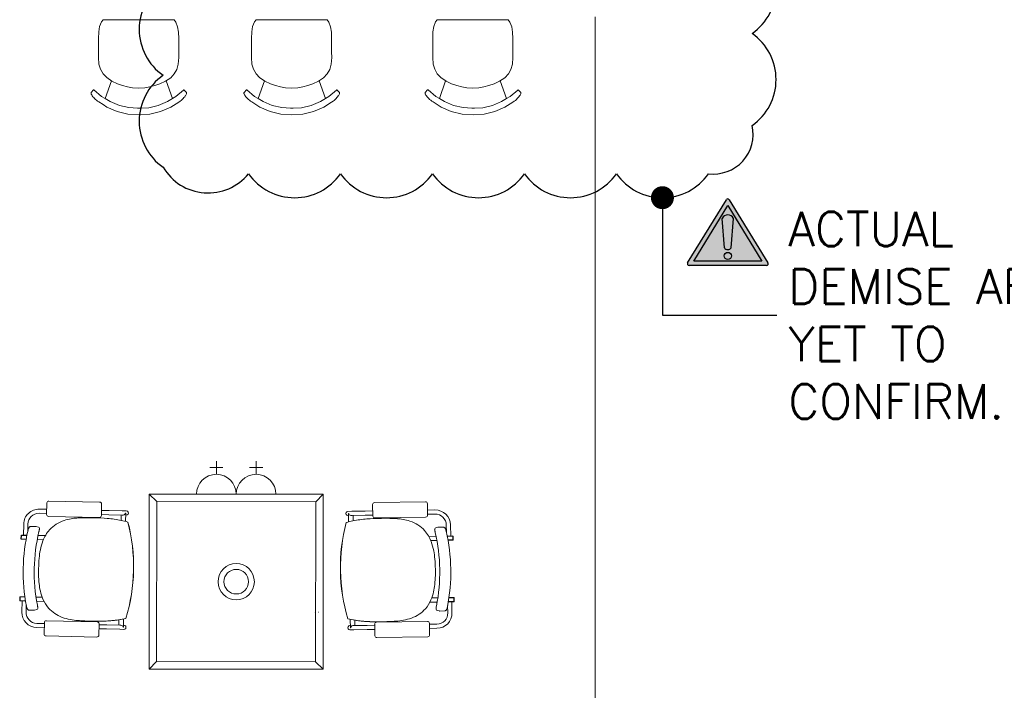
# Model space of a CAD drawing. Header units: millimetres. Extents: x -1131 to 37929, y -9154 to 9180.
# Tile 10 of 85: x 8901 to 13184, y -5837 to -2920. Entities that reach past the tile are written whole.
import ezdxf

# ---------------------------------------------------------------- set-up
doc = ezdxf.new("R2010")
doc.units = ezdxf.units.MM
doc.layers.add('ACMV-MEPF_General Text', color=7, linetype='Continuous')
doc.layers.add('Warning Symbol', color=7, linetype='Continuous')
doc.layers.add('GREYSCALE', color=9, linetype='Continuous', lineweight=0, true_color=0x808080)
doc.styles.add('Romans', font='romans.shx', dxfattribs={"width": 0.8})
doc.styles.get("Standard").update_dxf_attribs({"font": 'arial.ttf'})
doc.dimstyles.new('100_Romans_Dot', dxfattribs={"dimtxt": 100, "dimasz": 100, "dimexe": 50, "dimexo": 50, "dimgap": 50, "dimtad": 1, "dimdec": 0, "dimzin": 0, "dimdsep": 46, "dimtxsty": 'Romans', "dimblk": 'DOT', "dimcen": 0.09, "dimclrd": 256, "dimclre": 256, "dimadec": 0, "dimazin": 0, "dimtfac": 1, "dimtdec": 0, "dimtofl": 0, "dimtmove": 0, "dimatfit": 3, "dimldrblk": 'DOT', "dimfxl": 1, "dimtolj": 1, "dimtzin": 0, "dimarcsym": 0})

# ---------------------------------------------------------------- blocks, each defined once
blk = doc.blocks.new('FLOOR PLAN')
at = {"layer": 'GREYSCALE'}
for p, q in [((9637.5, 6223.5), (9629.8, 6203.2)), ((9644.8, 6232.9), (9637.5, 6223.5)), ((9953.5, 6232.9), (9644.8, 6232.9)), ((9953.5, 6232.9), (9961.1, 6223)), ((9961.1, 6223), (9968.9, 6202.7)), ((10302.8, 6223.5), (10295.1, 6203.2)), ((10310.1, 6232.9), (10302.8, 6223.5)), ((10618.8, 6232.9), (10310.1, 6232.9)), ((10618.8, 6232.9), (10626.4, 6223)), ((10626.4, 6223), (10634.2, 6202.7)), ((11091.1, 6223.5), (11083.4, 6203.2)), ((11098.4, 6232.9), (11091.1, 6223.5)), ((11407, 6232.9), (11098.4, 6232.9)), ((11407, 6232.9), (11414.7, 6223)), ((11414.7, 6223), (11422.5, 6202.7)), ((9626, 6180), (9625.2, 6151.7)), ((9629.8, 6203.2), (9626, 6180)), ((9968.9, 6202.7), (9972.7, 6179.5)), ((9972.7, 6179.5), (9973.6, 6151.2)), ((10291.3, 6180), (10290.5, 6151.7)), ((10295.1, 6203.2), (10291.3, 6180)), ((10634.2, 6202.7), (10638, 6179.5)), ((10638, 6179.5), (10638.9, 6151.2)), ((11079.6, 6180), (11078.8, 6151.7)), ((11083.4, 6203.2), (11079.6, 6180)), ((11422.5, 6202.7), (11426.3, 6179.5)), ((11426.3, 6179.5), (11427.2, 6151.2)), ((9625.2, 6151.7), (9625.2, 6120.3)), ((9973.6, 6151.2), (9973.7, 6119.9)), ((10290.5, 6151.7), (10290.5, 6120.3)), ((10638.9, 6151.2), (10639, 6119.9)), ((11078.8, 6151.7), (11078.8, 6120.3)), ((11427.2, 6151.2), (11427.3, 6119.9)), ((9625.2, 6120.3), (9625.2, 6119.9)), ((9625.3, 6068.4), (9625.2, 6119.9)), ((9973.7, 6119.9), (9973.7, 6119.5)), ((9973.7, 6119.5), (9973.7, 6092.9)), ((9973.7, 6092.9), (9973.7, 6092.7)), ((9973.7, 6068), (9973.7, 6092.7)), ((10290.5, 6120.3), (10290.5, 6119.9)), ((10290.6, 6068.4), (10290.5, 6119.9)), ((10639, 6119.9), (10639, 6119.5)), ((10639, 6119.5), (10639, 6092.9)), ((10639, 6092.9), (10639, 6092.7)), ((10639.1, 6068), (10639, 6092.7)), ((11078.8, 6120.3), (11078.8, 6119.9)), ((11078.9, 6068.4), (11078.8, 6119.9)), ((11427.3, 6119.9), (11427.3, 6119.5)), ((11427.3, 6119.5), (11427.3, 6092.9)), ((11427.3, 6092.9), (11427.3, 6092.7)), ((11427.3, 6068), (11427.3, 6092.7)), ((9625.3, 6068.4), (9627, 6039.8)), ((9627, 6039.8), (9633.8, 6017.5)), ((9972.1, 6039.3), (9965.4, 6017.1)), ((9973.7, 6068), (9972.1, 6039.3)), ((10290.6, 6068.4), (10292.3, 6039.8)), ((10292.3, 6039.8), (10299.1, 6017.5)), ((10637.4, 6039.3), (10630.7, 6017.1)), ((10639.1, 6068), (10637.4, 6039.3)), ((11078.9, 6068.4), (11080.6, 6039.8)), ((11080.6, 6039.8), (11087.4, 6017.5)), ((11425.6, 6039.3), (11419, 6017.1)), ((11427.3, 6068), (11425.6, 6039.3)), ((9633.8, 6017.5), (9644.8, 5998)), ((9644.8, 5998), (9660.5, 5981)), ((9954.4, 5997.6), (9938.8, 5980.6)), ((9965.4, 6017.1), (9954.4, 5997.6)), ((10299.1, 6017.5), (10310.1, 5998)), ((10310.1, 5998), (10325.8, 5981)), ((10619.7, 5997.6), (10604.1, 5980.6)), ((10630.7, 6017.1), (10619.7, 5997.6)), ((11087.4, 6017.5), (11098.4, 5998)), ((11098.4, 5998), (11114.1, 5981)), ((11408, 5997.6), (11392.4, 5980.6)), ((11419, 6017.1), (11408, 5997.6)), ((9681.2, 5967.4), (9654, 5890.2)), ((9660.5, 5981), (9683.4, 5966)), ((9683.4, 5966), (9707, 5954.7)), ((9707, 5954.7), (9729.6, 5946.6)), ((9869.7, 5946.4), (9892.3, 5954.5)), ((9892.3, 5954.5), (9915.9, 5965.7)), ((9915.9, 5965.7), (9938.8, 5980.6)), ((9918.9, 5967.6), (9946.4, 5889.8)), ((10346.5, 5967.4), (10319.3, 5890.2)), ((10325.8, 5981), (10348.7, 5966)), ((10348.7, 5966), (10372.3, 5954.7)), ((10372.3, 5954.7), (10394.9, 5946.6)), ((10535, 5946.4), (10557.6, 5954.5)), ((10557.6, 5954.5), (10581.2, 5965.7)), ((10581.2, 5965.7), (10604.1, 5980.6)), ((10584.2, 5967.6), (10611.7, 5889.8)), ((11134.8, 5967.4), (11107.6, 5890.2)), ((11114.1, 5981), (11137, 5966)), ((11137, 5966), (11160.6, 5954.7)), ((11160.6, 5954.7), (11183.2, 5946.6)), ((11323.3, 5946.4), (11345.9, 5954.5)), ((11345.9, 5954.5), (11369.5, 5965.7)), ((11369.5, 5965.7), (11392.4, 5980.6)), ((11372.5, 5967.6), (11400, 5889.8)), ((9592.8, 5916.9), (9592.3, 5916)), ((9592.3, 5916), (9592.3, 5913.8)), ((9592.3, 5913.8), (9592.3, 5912.8)), ((9592.3, 5912.8), (9592.7, 5911)), ((9592.7, 5911), (9593.7, 5908.7)), ((9602.6, 5927.5), (9592.8, 5916.9)), ((9602.6, 5927.5), (9603.4, 5928)), ((9603.4, 5928), (9604.4, 5928)), ((9604.4, 5928), (9605.2, 5927.5)), ((9605.2, 5927.5), (9638.6, 5899.5)), ((9729.6, 5946.6), (9751.7, 5940.9)), ((9751.7, 5940.9), (9773.1, 5937.4)), ((9773.1, 5937.4), (9799.7, 5935.9)), ((9799.7, 5935.9), (9826.3, 5937.4)), ((9826.3, 5937.4), (9847.6, 5940.8)), ((9847.6, 5940.8), (9869.7, 5946.4)), ((9995.2, 5927), (9961.9, 5899.1)), ((9996, 5927.5), (9995.2, 5927)), ((9997, 5927.5), (9996, 5927.5)), ((9997.9, 5926.9), (9997, 5927.5)), ((9997.9, 5926.9), (10007.7, 5916.4)), ((10007.8, 5910.5), (10006.8, 5908.2)), ((10007.7, 5916.4), (10008.2, 5915.5)), ((10008.1, 5912.2), (10007.8, 5910.5)), ((10008.2, 5913.2), (10008.1, 5912.2)), ((10008.2, 5915.5), (10008.2, 5913.2)), ((10258.1, 5916.9), (10257.6, 5916)), ((10257.6, 5916), (10257.6, 5913.8)), ((10257.6, 5913.8), (10257.6, 5912.8)), ((10257.6, 5912.8), (10258, 5911)), ((10258, 5911), (10259, 5908.7)), ((10267.9, 5927.5), (10258.1, 5916.9)), ((10267.9, 5927.5), (10268.7, 5928)), ((10268.7, 5928), (10269.7, 5928)), ((10269.7, 5928), (10270.5, 5927.5)), ((10270.5, 5927.5), (10303.9, 5899.5)), ((10394.9, 5946.6), (10417, 5940.9)), ((10417, 5940.9), (10438.4, 5937.4)), ((10438.4, 5937.4), (10465, 5935.9)), ((10465, 5935.9), (10491.6, 5937.4)), ((10491.6, 5937.4), (10513, 5940.8)), ((10513, 5940.8), (10535, 5946.4)), ((10660.5, 5927), (10627.2, 5899.1)), ((10661.4, 5927.5), (10660.5, 5927)), ((10662.3, 5927.5), (10661.4, 5927.5)), ((10663.2, 5926.9), (10662.3, 5927.5)), ((10663.2, 5926.9), (10673, 5916.4)), ((10673.1, 5910.5), (10672.1, 5908.2)), ((10673, 5916.4), (10673.5, 5915.5)), ((10673.4, 5912.2), (10673.1, 5910.5)), ((10673.5, 5913.2), (10673.4, 5912.2)), ((10673.5, 5915.5), (10673.5, 5913.2)), ((11046.4, 5916.9), (11045.9, 5916)), ((11045.9, 5916), (11045.9, 5913.8)), ((11045.9, 5913.8), (11045.9, 5912.8)), ((11045.9, 5912.8), (11046.2, 5911)), ((11046.2, 5911), (11047.2, 5908.7)), ((11056.2, 5927.5), (11046.4, 5916.9)), ((11056.2, 5927.5), (11057, 5928)), ((11057, 5928), (11058, 5928)), ((11058, 5928), (11058.8, 5927.5)), ((11058.8, 5927.5), (11092.2, 5899.5)), ((11183.2, 5946.6), (11205.3, 5940.9)), ((11205.3, 5940.9), (11226.7, 5937.4)), ((11226.7, 5937.4), (11253.3, 5935.9)), ((11253.3, 5935.9), (11279.9, 5937.4)), ((11279.9, 5937.4), (11301.2, 5940.8)), ((11301.2, 5940.8), (11323.3, 5946.4)), ((11448.8, 5927), (11415.5, 5899.1)), ((11449.6, 5927.5), (11448.8, 5927)), ((11450.6, 5927.5), (11449.6, 5927.5)), ((11451.4, 5926.9), (11450.6, 5927.5)), ((11451.4, 5926.9), (11461.3, 5916.4)), ((11461.4, 5910.5), (11460.4, 5908.2)), ((11461.3, 5916.4), (11461.7, 5915.5)), ((11461.7, 5912.2), (11461.4, 5910.5)), ((11461.7, 5915.5), (11461.7, 5913.2)), ((11461.7, 5913.2), (11461.7, 5912.2)), ((9593.7, 5908.7), (9595.3, 5905.8)), ((9595.7, 5905.2), (9595.3, 5905.8)), ((9595.7, 5905.2), (9597.5, 5902.6)), ((9597.5, 5902.6), (9597.9, 5901.9)), ((9597.9, 5901.9), (9600.7, 5898.3)), ((9600.7, 5898.3), (9604, 5894.5)), ((9604, 5894.5), (9607.7, 5890.6)), ((9607.7, 5890.6), (9611.7, 5886.7)), ((9611.7, 5886.7), (9616.1, 5882.8)), ((9620.6, 5879.2), (9616.1, 5882.8)), ((9620.6, 5879.2), (9626.8, 5875.2)), ((9626.8, 5875.2), (9644.5, 5863.7)), ((9638.6, 5899.5), (9654, 5890.2)), ((9654, 5890.2), (9675.7, 5877.1)), ((9675.7, 5877.1), (9715.6, 5860.6)), ((9924.9, 5876.7), (9885, 5860.4)), ((9946.4, 5889.8), (9924.9, 5876.7)), ((9973.7, 5874.7), (9939.2, 5852.5)), ((9961.9, 5899.1), (9946.4, 5889.8)), ((9980, 5878.7), (9973.7, 5874.7)), ((9980, 5878.7), (9984.5, 5882.3)), ((9988.8, 5886.2), (9984.5, 5882.3)), ((9992.8, 5890.1), (9988.8, 5886.2)), ((9996.5, 5894), (9992.8, 5890.1)), ((9999.8, 5897.8), (9996.5, 5894)), ((10002.5, 5901.4), (9999.8, 5897.8)), ((10003, 5902.1), (10002.5, 5901.4)), ((10004.7, 5904.6), (10003, 5902.1)), ((10004.7, 5904.6), (10005.2, 5905.3)), ((10006.8, 5908.2), (10005.2, 5905.3)), ((10259, 5908.7), (10260.6, 5905.8)), ((10261, 5905.2), (10260.6, 5905.8)), ((10261, 5905.2), (10262.8, 5902.6)), ((10262.8, 5902.6), (10263.3, 5901.9)), ((10263.3, 5901.9), (10266, 5898.3)), ((10266, 5898.3), (10269.3, 5894.5)), ((10269.3, 5894.5), (10273, 5890.6)), ((10273, 5890.6), (10277.1, 5886.7)), ((10277.1, 5886.7), (10281.4, 5882.8)), ((10285.9, 5879.2), (10281.4, 5882.8)), ((10285.9, 5879.2), (10292.1, 5875.2)), ((10292.1, 5875.2), (10309.8, 5863.7)), ((10303.9, 5899.5), (10319.3, 5890.2)), ((10319.3, 5890.2), (10341, 5877.1)), ((10341, 5877.1), (10380.9, 5860.6)), ((10590.2, 5876.7), (10550.3, 5860.4)), ((10611.7, 5889.8), (10590.2, 5876.7)), ((10639, 5874.7), (10604.5, 5852.5)), ((10627.2, 5899.1), (10611.7, 5889.8)), ((10645.3, 5878.7), (10639, 5874.7)), ((10645.3, 5878.7), (10649.8, 5882.3)), ((10654.1, 5886.2), (10649.8, 5882.3)), ((10658.1, 5890.1), (10654.1, 5886.2)), ((10661.8, 5894), (10658.1, 5890.1)), ((10665.1, 5897.8), (10661.8, 5894)), ((10667.9, 5901.4), (10665.1, 5897.8)), ((10668.3, 5902.1), (10667.9, 5901.4)), ((10670, 5904.6), (10668.3, 5902.1)), ((10670, 5904.6), (10670.5, 5905.3)), ((10672.1, 5908.2), (10670.5, 5905.3)), ((11047.2, 5908.7), (11048.9, 5905.8)), ((11049.3, 5905.2), (11048.9, 5905.8)), ((11049.3, 5905.2), (11051.1, 5902.6)), ((11051.1, 5902.6), (11051.5, 5901.9)), ((11051.5, 5901.9), (11054.3, 5898.3)), ((11054.3, 5898.3), (11057.6, 5894.5)), ((11057.6, 5894.5), (11061.3, 5890.6)), ((11061.3, 5890.6), (11065.3, 5886.7)), ((11065.3, 5886.7), (11069.7, 5882.8)), ((11074.2, 5879.2), (11069.7, 5882.8)), ((11074.2, 5879.2), (11080.4, 5875.2)), ((11080.4, 5875.2), (11098.1, 5863.7)), ((11092.2, 5899.5), (11107.6, 5890.2)), ((11107.6, 5890.2), (11129.3, 5877.1)), ((11129.3, 5877.1), (11169.2, 5860.6)), ((11378.5, 5876.7), (11338.6, 5860.4)), ((11400, 5889.8), (11378.5, 5876.7)), ((11427.3, 5874.7), (11392.8, 5852.5)), ((11415.5, 5899.1), (11400, 5889.8)), ((11433.5, 5878.7), (11427.3, 5874.7)), ((11433.5, 5878.7), (11438, 5882.3)), ((11442.4, 5886.2), (11438, 5882.3)), ((11446.4, 5890.1), (11442.4, 5886.2)), ((11450.1, 5894), (11446.4, 5890.1)), ((11453.4, 5897.8), (11450.1, 5894)), ((11456.1, 5901.4), (11453.4, 5897.8)), ((11456.6, 5902.1), (11456.1, 5901.4)), ((11458.3, 5904.6), (11456.6, 5902.1)), ((11458.3, 5904.6), (11458.8, 5905.3)), ((11460.4, 5908.2), (11458.8, 5905.3)), ((9644.5, 5863.7), (9661.4, 5852.9)), ((9661.4, 5852.9), (9705.7, 5833.5)), ((9705.7, 5833.5), (9752.4, 5821.7)), ((9715.6, 5860.6), (9757.5, 5850.6)), ((9757.5, 5850.6), (9794.5, 5848.5)), ((9794.5, 5848.5), (9795.3, 5848.4)), ((9795.3, 5848.4), (9800.3, 5848.1)), ((9805.3, 5848.4), (9800.3, 5848.1)), ((9806.1, 5848.5), (9805.3, 5848.4)), ((9843.1, 5850.4), (9806.1, 5848.5)), ((9885, 5860.4), (9843.1, 5850.4)), ((9895, 5833.3), (9848.3, 5821.6)), ((9939.2, 5852.5), (9895, 5833.3)), ((10309.8, 5863.7), (10326.7, 5852.9)), ((10326.7, 5852.9), (10371, 5833.5)), ((10371, 5833.5), (10417.7, 5821.7)), ((10380.9, 5860.6), (10422.8, 5850.6)), ((10422.8, 5850.6), (10459.8, 5848.5)), ((10459.8, 5848.5), (10460.6, 5848.4)), ((10460.6, 5848.4), (10465.6, 5848.1)), ((10470.6, 5848.4), (10465.6, 5848.1)), ((10471.4, 5848.5), (10470.6, 5848.4)), ((10508.5, 5850.4), (10471.4, 5848.5)), ((10550.3, 5860.4), (10508.5, 5850.4)), ((10560.3, 5833.3), (10513.6, 5821.6)), ((10604.5, 5852.5), (10560.3, 5833.3)), ((11098.1, 5863.7), (11115, 5852.9)), ((11115, 5852.9), (11159.3, 5833.5)), ((11159.3, 5833.5), (11206, 5821.7)), ((11169.2, 5860.6), (11211.1, 5850.6)), ((11211.1, 5850.6), (11248.1, 5848.5)), ((11248.1, 5848.5), (11248.9, 5848.4)), ((11248.9, 5848.4), (11253.9, 5848.1)), ((11258.9, 5848.4), (11253.9, 5848.1)), ((11259.7, 5848.5), (11258.9, 5848.4)), ((11296.7, 5850.4), (11259.7, 5848.5)), ((11338.6, 5860.4), (11296.7, 5850.4)), ((11348.5, 5833.3), (11301.9, 5821.6)), ((11392.8, 5852.5), (11348.5, 5833.3)), ((9800.4, 5818.7), (9752.4, 5821.7)), ((9800.4, 5818.7), (9848.3, 5821.6)), ((10465.7, 5818.7), (10417.7, 5821.7)), ((10465.7, 5818.7), (10513.6, 5821.6)), ((11253.9, 5818.7), (11206, 5821.7)), ((11253.9, 5818.7), (11301.9, 5821.6)), ((10108.7, 4285), (10166.3, 4285)), ((10137.5, 4256.2), (10137.5, 4313.8)), ((10281.5, 4285), (10339.1, 4285)), ((10310.3, 4256.2), (10310.3, 4313.8)), ((9845.4, 4169.8), (9878.9, 4137.7)), ((10051.1, 4169.8), (10223.9, 4169.8)), ((10223.9, 4169.8), (10396.7, 4169.8)), ((10602.4, 4169.8), (10570.3, 4136.3)), ((9400.2, 4131.5), (9399.1, 4081.9)), ((9629.9, 4135.3), (9408.9, 4139.9)), ((9637.3, 4077), (9638.3, 4126.6)), ((10818.2, 4074.6), (10817.3, 4124.2)), ((10825.7, 4132.9), (11046.8, 4136.7)), ((11055.5, 4128.3), (11056.3, 4078.7)), ((9366.6, 4086.4), (9399.2, 4085.8)), ((9367, 4104.6), (9399.6, 4103.9)), ((9407.5, 4073.2), (9628.5, 4068.6)), ((9637.3, 4080.8), (9670.5, 4080.1)), ((9637.7, 4098.9), (9670.9, 4098.3)), ((9727.6, 4078.9), (9670.5, 4080.1)), ((9728, 4097.1), (9670.9, 4098.3)), ((9723.5, 4079), (9723, 4055.8)), ((9727.6, 4078.9), (9732.5, 4078.8)), ((9728, 4097.1), (9745.9, 4096.7)), ((9741.8, 4087.7), (9741.8, 4087.7)), ((9743.2, 4087.7), (9741.8, 4087.7)), ((9743.2, 4087.5), (9742.5, 4051.3)), ((9743.1, 4078.6), (9745.6, 4078.5)), ((9743.2, 4087.5), (9743.2, 4087.5)), ((10727.5, 4095.1), (10709.6, 4094.8)), ((10712.4, 4076.7), (10709.9, 4076.7)), ((10712.2, 4085.8), (10713.6, 4085.8)), ((10712.2, 4085.6), (10712.8, 4049.4)), ((10712.2, 4085.6), (10712.2, 4085.6)), ((10713.6, 4085.8), (10713.6, 4085.8)), ((10727.8, 4077), (10722.9, 4076.9)), ((10727.5, 4095.1), (10784.6, 4096.1)), ((10727.8, 4077), (10785, 4077.9)), ((10731.9, 4077), (10732.3, 4053.8)), ((10817.8, 4096.6), (10784.6, 4096.1)), ((10818.1, 4078.5), (10785, 4077.9)), ((11047.9, 4070), (10826.8, 4066.2)), ((11088.5, 4101.2), (11055.9, 4100.6)), ((11088.8, 4083.1), (11056.2, 4082.5)), ((9298.4, 3991.5), (9299.4, 4039.7)), ((9316.8, 4006.3), (9317.5, 4039.4)), ((9352.2, 4029.3), (9330.2, 4029.8)), ((9352.2, 4029.3), (9352.2, 4029.3)), ((9353.9, 4029.1), (9363.5, 4026.4)), ((9752.7, 4048.5), (9752.7, 4048.5)), ((9753.1, 4048.4), (9753.1, 4048.4)), ((10702.2, 4046.6), (10702.2, 4046.6)), ((10702.6, 4046.6), (10702.6, 4046.6)), ((11103, 4025.9), (11125, 4026.2)), ((11103, 4025.9), (11103, 4025.9)), ((11138.3, 4002.7), (11137.7, 4035.8)), ((11156.7, 3987.8), (11155.9, 4036.1)), ((9288, 3990.5), (9287.7, 3974.8)), ((9289.2, 3990.5), (9288.9, 3974.7)), ((9289.5, 3990.5), (9289.2, 3974.7)), ((9313.3, 3990), (9289.2, 3990.5)), ((9313.6, 3991.2), (9289.3, 3991.7)), ((9289.5, 3990.5), (9313.3, 3990)), ((9361.9, 3990.2), (9393.7, 3989.5)), ((9365.7, 4007), (9365.7, 4007)), ((11093.2, 3986.8), (11061.4, 3986.2)), ((11089.4, 4003.6), (11089.4, 4003.6)), ((11101.3, 4025.6), (11091.7, 4023)), ((11141.5, 3987.6), (11165.8, 3988)), ((11165.5, 3986.8), (11141.8, 3986.4)), ((11141.8, 3986.4), (11165.8, 3986.8)), ((11165.5, 3986.8), (11165.8, 3971)), ((11165.9, 3986.8), (11166.1, 3971)), ((11167, 3986.8), (11167.3, 3971.1)), ((9288.9, 3974.7), (9289.2, 3974.7)), ((9288.9, 3973.5), (9310, 3973.1)), ((9289.2, 3974.7), (9310.2, 3974.3)), ((9384.9, 3971.5), (9358.3, 3972.1)), ((11070.1, 3968.2), (11096.7, 3968.7)), ((11165.8, 3971), (11144.8, 3970.7)), ((11166.1, 3969.8), (11145, 3969.5)), ((11166.1, 3971), (11165.8, 3971)), ((9777.2, 3838.5), (9777.1, 3838.5)), ((9777.1, 3838.5), (9777.2, 3838.5)), ((9777.1, 3838.5), (9777.1, 3838.5)), ((9777.2, 3838.5), (9777.6, 3838.5)), ((9777.2, 3838.5), (9777.6, 3838.5)), ((9777.2, 3838.5), (9777.2, 3838.5)), ((9777.6, 3838.5), (9777.6, 3838.5)), ((10677.3, 3836.7), (10676.9, 3836.7)), ((10676.9, 3836.7), (10676.9, 3836.7)), ((10677.3, 3836.7), (10676.9, 3836.7)), ((10677.3, 3836.7), (10677.4, 3836.7)), ((10677.4, 3836.7), (10677.3, 3836.7)), ((10677.3, 3836.7), (10677.3, 3836.7)), ((10677.4, 3836.7), (10677.4, 3836.7)), ((9282.5, 3722.7), (9282.1, 3707)), ((9283.6, 3722.7), (9283.3, 3706.9)), ((9283.3, 3706.9), (9283.6, 3706.9)), ((9283.3, 3705.7), (9307.5, 3705.2)), ((9284, 3722.7), (9283.6, 3706.9)), ((9304.9, 3722.2), (9283.6, 3722.7)), ((9283.6, 3706.9), (9307.3, 3706.4)), ((9304.8, 3723.4), (9283.7, 3723.9)), ((9284, 3722.7), (9304.9, 3722.2)), ((9292.4, 3705.5), (9291.4, 3657.3)), ((9310.3, 3689.6), (9309.6, 3656.9)), ((9311.5, 3683.2), (9311.5, 3683.2)), ((9353, 3722.4), (9379.7, 3721.9)), ((9387.6, 3703.6), (9355.9, 3704.2)), ((11066.3, 3700.3), (11098.1, 3700.8)), ((11101, 3719), (11074.4, 3718.5)), ((11143.6, 3686), (11144.2, 3653.3)), ((11170.6, 3702), (11146.4, 3701.6)), ((11170.3, 3703.2), (11146.6, 3702.8)), ((11170.1, 3719), (11149.1, 3718.6)), ((11149.1, 3718.6), (11170.4, 3719)), ((11149.3, 3719.8), (11170.3, 3720.2)), ((11161.5, 3701.9), (11162.3, 3653.6)), ((11170.1, 3719), (11170.3, 3703.2)), ((11170.6, 3703.2), (11170.3, 3703.2)), ((11170.4, 3719), (11170.6, 3703.2)), ((11171.6, 3719), (11171.8, 3703.2)), ((9322.7, 3665.5), (9344.6, 3665.1)), ((9356, 3667.6), (9346.3, 3665.3)), ((9346.3, 3665.3), (9346.3, 3665.3)), ((10564.4, 3656.3), (10564.7, 3656.3)), ((10582.2, 3656.6), (10582.6, 3656.6)), ((11097.8, 3664.1), (11107.5, 3661.8)), ((11107.5, 3661.8), (11107.5, 3661.8)), ((11131.1, 3662), (11109.1, 3661.6)), ((11142.4, 3679.6), (11142.4, 3679.6)), ((9356.7, 3607.8), (9389.2, 3607.2)), ((9389.3, 3611.3), (9388.3, 3561.7)), ((9619.1, 3615), (9398.1, 3619.6)), ((9626.4, 3556.7), (9627.5, 3606.3)), ((9627.4, 3602.2), (9660.5, 3601.5)), ((9717.6, 3600.3), (9660.5, 3601.5)), ((9714, 3623.7), (9713.6, 3600.4)), ((9717.6, 3600.3), (9722.6, 3600.2)), ((9733.7, 3627.3), (9732.9, 3591.1)), ((9733.1, 3600), (9735.6, 3599.9)), ((10720.5, 3598.1), (10717.9, 3598)), ((10720, 3625.4), (10720.6, 3589.1)), ((10735.9, 3598.3), (10731, 3598.2)), ((10735.9, 3598.3), (10793, 3599.3)), ((10739.6, 3621.6), (10740, 3598.4)), ((10826.2, 3599.8), (10793, 3599.3)), ((10826.9, 3554.4), (10826.1, 3604)), ((10834.5, 3612.6), (11055.6, 3616.4)), ((11064.3, 3608), (11065.1, 3558.4)), ((11096.9, 3604.4), (11064.3, 3603.9)), ((9356.3, 3589.7), (9388.9, 3589)), ((9627, 3584.1), (9660.1, 3583.4)), ((9717.3, 3582.2), (9660.1, 3583.4)), ((9717.3, 3582.2), (9735.2, 3581.8)), ((9729.7, 3596.6), (9729.7, 3596.6)), ((9731.5, 3591), (9732.9, 3590.9)), ((9732.9, 3590.9), (9732.9, 3590.9)), ((10736.2, 3580.2), (10718.3, 3579.9)), ((10720.6, 3589), (10720.6, 3589)), ((10722, 3589), (10720.6, 3589)), ((10723.9, 3594.6), (10723.9, 3594.6)), ((10736.2, 3580.2), (10793.3, 3581.1)), ((10826.5, 3581.7), (10793.3, 3581.1)), ((11097.2, 3586.3), (11064.6, 3585.7)), ((9396.7, 3553), (9617.7, 3548.4)), ((11056.7, 3549.7), (10835.6, 3546)), ((9845.4, 3408.4), (9877.5, 3441.9)), ((10602.4, 3408.4), (10568.9, 3440.5))]:
    blk.add_line(p, q, dxfattribs=at)
at = {"layer": 'GREYSCALE', "ltscale": 0.25}
blk.add_line((11785.4, 6245.4), (11785.4, 304.8), dxfattribs=at)
at = {"layer": 'GREYSCALE', "ltscale": 3}
for p, q in [((9845.4, 3408.4), (9845.4, 4169.8)), ((9845.4, 4169.8), (10602.4, 4169.8)), ((10602.4, 4169.8), (10602.4, 3408.4)), ((9877.5, 3441.9), (9878.9, 4137.7)), ((9878.9, 4137.7), (10570.3, 4136.3)), ((10570.3, 4136.3), (10568.9, 3440.5)), ((10568.9, 3440.5), (9877.5, 3441.9)), ((10602.4, 3408.4), (9845.4, 3408.4))]:
    blk.add_line(p, q, dxfattribs=at)
at = {"layer": 'GREYSCALE'}
for radius in [78.9, 53.5]:
    blk.add_circle((10223.9, 3789.1), radius, dxfattribs=at)
for centre, radius, start, end in [((10137.5, 4169.8), 86.4, 0, 180), ((10310.3, 4169.8), 86.4, 0, 180), ((9365.6, 4038.4), 66.2, 88.8073, 178.8073), ((9365.6, 4038.4), 48.1, 88.8073, 178.8073), ((9732.5, 4088.1), 9.3, 320.8683, 357.8519), ((9733.7, 4087.7), 9.56, 358.8283, 359.6111), ((10721.8, 4085.8), 9.56, 180.1635, 180.9463), ((10722.9, 4086.1), 9.3, 181.9227, 218.9064), ((11089.6, 4035), 66.2, 0.9673, 90.9673), ((11089.6, 4035), 48.1, 0.9673, 90.9673), ((9338.1, 4015.6), 17.8, 142.6038, 152.306), ((9332, 4020.2), 10.2, 128.831, 142.4771), ((9330.3, 4022.4), 7.45, 104.9097, 128.7466), ((9330.1, 4022.9), 6.85, 88.9449, 104.4939), ((9352.1, 4022.6), 6.68, 74.4108, 88.7671), ((9361.8, 4020.4), 6.23, 15.892, 74.1917), ((9522.5, 3912), 151.1, 108.0651, 137.1028), ((9536.8, 3869.8), 195.7, 99.1479, 108.2188), ((9550.9, 3786.4), 280.2, 94.1955, 99.2786), ((9563.3, 3629.8), 437.4, 91.5545, 94.3225), ((9575.3, 3229.4), 837.9, 90.0343, 91.6284), ((9578.1, 2437.3), 1630, 88.9733, 90.1167), ((9592.5, 3226.9), 840.3, 85.1852, 88.9881), ((9619.3, 3542.8), 523.2, 78.4994, 85.211), ((9636.4, 3635.5), 429, 74.2667, 78.2647), ((9001.9, 3854.6), 775.4, 358.807, 14.4755), ((9002.8, 3854.6), 774.9, 358.8073, 14.4853), ((11451.7, 3849.8), 774.9, 165.2893, 180.9674), ((11452.6, 3849.8), 775.4, 165.2991, 180.9677), ((10817.3, 3633.2), 429, 101.5099, 105.5079), ((10834, 3540.4), 523.2, 94.5636, 101.2753), ((10859.6, 3224.4), 840.3, 90.7865, 94.5894), ((10870.9, 2434.7), 1630, 89.658, 90.8014), ((10876.8, 3226.8), 837.9, 88.1463, 89.7404), ((10890.3, 3627.2), 437.4, 85.4521, 88.2202), ((10903.4, 3783.8), 280.2, 80.4961, 85.5792), ((10917.8, 3867.1), 195.7, 71.5558, 80.6268), ((10932.3, 3909.2), 151.1, 42.6719, 71.7095), ((11103.1, 4019.2), 6.68, 91.0076, 105.3639), ((11125.1, 4019.4), 6.85, 75.2807, 90.8297), ((11124.9, 4018.8), 7.45, 51.028, 74.8649), ((9289.2, 3990.5), 1.21, 88.8073, 178.8073), ((10082.1, 3831.9), 784.9, 166.6928, 190.9219), ((9376.7, 3998.8), 60, 160.6098, 166.7439), ((9361.6, 4004.1), 44, 155.8299, 160.572), ((9348.8, 4009.8), 29.9, 151.949, 155.7212), ((10109.2, 3831.4), 764, 166.709, 190.9057), ((9073.4, 4076.1), 300.4, 346.692, 347.3129), ((9171.8, 4054.1), 199.5, 347.2928, 348.1572), ((9262.3, 4035.2), 107.1, 348.1155, 349.5161), ((9321.5, 4024.2), 46.9, 349.5025, 351.5655), ((9360.6, 4020), 7.53, 359.7999, 15.9671), ((9342.7, 4021.1), 25.5, 351.4389, 354.7492), ((9355.8, 4019.9), 12.2, 354.6833, 0.2809), ((9525.7, 3914.2), 152, 138.5348, 159.7542), ((10929.1, 3911.4), 152, 20.0205, 41.2399), ((11094.6, 4016.6), 7.53, 163.8076, 179.9747), ((11099.3, 4016.5), 12.2, 179.4938, 185.0913), ((11112.5, 4017.7), 25.5, 185.0254, 188.3357), ((11133.7, 4020.7), 46.9, 188.2091, 190.2721), ((11093.4, 4017), 6.23, 105.5829, 163.8827), ((11193, 4031.4), 107.1, 190.2585, 191.6592), ((11283.5, 4049.9), 199.5, 191.6174, 192.4818), ((11382, 4071.6), 300.4, 192.4617, 193.0826), ((10345.3, 3830.9), 764, 348.8689, 13.0657), ((11123.1, 4016.7), 10.2, 37.2975, 50.9436), ((11117.1, 4012.1), 17.8, 27.4686, 37.1709), ((11106.4, 4006.4), 29.9, 24.0535, 27.8256), ((11093.5, 4000.7), 44, 19.2026, 23.9447), ((11078.4, 3995.5), 60, 13.0307, 19.1648), ((10372.3, 3831.4), 784.9, 348.8528, 13.0818), ((11165.8, 3986.8), 1.21, 0.9673, 90.9673), ((9288.9, 3974.7), 1.21, 178.8073, 268.8073), ((9607.2, 3882.6), 239.4, 159.4017, 169.2346), ((10847.5, 3880.1), 239.4, 10.5401, 20.3729), ((11166.1, 3971.1), 1.21, 270.9673, 0.9673), ((9735.6, 3857.6), 370.3, 169.1499, 174.8174), ((10718.9, 3855.7), 370.3, 4.9572, 10.6248), ((9988.1, 3835.9), 623.7, 174.9285, 178.973), ((10466.4, 3835), 623.7, 0.8016, 4.8461), ((10016.8, 3831.9), 652.5, 178.6632, 181.0651), ((9793.5, 3825.8), 429.2, 180.8168, 186.0845), ((9001.9, 3854.6), 775.4, 343.1392, 358.8076), ((9001.9, 3854.6), 775.4, 343.1392, 358.8076), ((9002.8, 3854.6), 774.9, 343.1293, 358.8074), ((11451.7, 3849.8), 774.9, 180.9673, 196.6453), ((11452.6, 3849.8), 775.4, 180.967, 196.6354), ((11452.7, 3849.8), 775.4, 180.967, 196.6354), ((10660.9, 3824.1), 429.2, 353.6902, 358.9578), ((10437.7, 3831), 652.5, 358.7096, 1.1115), ((9651.3, 3810.3), 286.1, 186.0115, 192.5733), ((10803.1, 3808.1), 286.1, 347.2013, 353.7631), ((9565.7, 3790.5), 198.3, 192.358, 203.007), ((10888.6, 3787.9), 198.3, 336.7677, 347.4167), ((9283.3, 3706.9), 1.21, 178.8073, 268.8073), ((9283.7, 3722.7), 1.21, 88.8073, 178.8073), ((9369.9, 3694.4), 59.5, 190.8434, 197.0351), ((9080.4, 3633), 283.8, 9.9618, 10.9319), ((9513.9, 3767.8), 141.7, 202.753, 221.1542), ((10940.3, 3765), 141.7, 318.6205, 337.0216), ((11373.2, 3628.5), 283.8, 168.8428, 169.8128), ((11170.4, 3719), 1.21, 0.9673, 90.9673), ((11170.6, 3703.2), 1.21, 270.9673, 0.9673), ((9357.7, 3655.9), 66.2, 178.8073, 268.8073), ((9357.7, 3655.9), 48.1, 178.8073, 268.8073), ((9353.8, 3689.4), 42.7, 196.9616, 201.8434), ((9341, 3684.3), 28.8, 201.8648, 205.8082), ((9333.6, 3680.7), 20.7, 205.6969, 210.7645), ((9327, 3676.7), 13, 210.5931, 219.702), ((9323.8, 3674), 8.76, 219.4005, 235.9165), ((9322.8, 3672.5), 6.97, 235.8614, 268.5187), ((9344.8, 3671.8), 6.68, 268.8411, 283.208), ((9354.6, 3673.7), 6.28, 283.5991, 350.605), ((9214.6, 3656.6), 147.5, 8.8483, 9.9506), ((9292, 3668.6), 69.2, 6.9268, 8.914), ((9327, 3672.9), 33.9, 4.2784, 6.8535), ((9344.9, 3674.2), 16, 359.0792, 4.1773), ((9352.1, 3674.2), 8.76, 349.8655, 358.8104), ((9520.3, 3776.9), 152.6, 222.148, 249.4545), ((10933.9, 3774.1), 152.6, 290.3202, 317.6266), ((11108.9, 3670.8), 16, 175.5973, 180.6954), ((11101.7, 3670.7), 8.76, 180.9643, 189.9091), ((11126.8, 3669.3), 33.9, 172.9211, 175.4963), ((11161.8, 3664.9), 69.2, 170.8606, 172.8479), ((11099.3, 3670.2), 6.28, 189.1696, 256.1755), ((11239.1, 3652.6), 147.5, 169.824, 170.9263), ((11096.1, 3652.5), 48.1, 270.9673, 0.9673), ((11096.1, 3652.5), 66.2, 270.9673, 0.9673), ((11109, 3668.3), 6.68, 256.5667, 270.9335), ((11131, 3669), 6.97, 271.256, 303.9133), ((11130, 3670.5), 8.76, 303.8582, 320.3742), ((11126.8, 3673.2), 13, 320.0726, 329.1815), ((11120.2, 3677.2), 20.7, 329.0102, 334.0778), ((11112.9, 3680.8), 28.8, 333.9665, 337.9098), ((11100.1, 3686), 42.7, 337.9313, 342.813), ((11084, 3691), 59.5, 342.7395, 348.9312), ((9538.1, 3825.2), 204, 249.5469, 259.8968), ((9562.1, 3959.6), 340.6, 259.8829, 265.4052), ((9597, 4383.6), 765.9, 265.3421, 267.6311), ((9629.5, 5039.8), 1423, 267.4148, 268.7246), ((9630.2, 5035.9), 1419.1, 267.7423, 268.227), ((9619.8, 4632.8), 1015.8, 268.1063, 270.029), ((9618.3, 4511), 894, 268.6909, 271.0546), ((9618.3, 4455.2), 838.3, 268.6821, 272.1036), ((9620.3, 4381.6), 764.7, 270.0019, 272.3969), ((9624.9, 4234.6), 617.6, 270.9105, 275.3888), ((9627.3, 4203.3), 586.2, 272.1297, 275.3993), ((9627.8, 4206.8), 589.7, 272.3826, 274.8826), ((9641.2, 4067.8), 450.1, 274.684, 283.2554), ((9641.9, 4062.4), 444.6, 275.2396, 283.2822), ((9641.7, 4063), 445.2, 275.3151, 283.2752), ((10814.2, 4065.5), 450.1, 256.5192, 265.0906), ((10813.5, 4060.1), 444.6, 256.4925, 264.535), ((10813.7, 4060.7), 445.2, 256.4995, 264.4595), ((10831.1, 4232.2), 617.6, 264.3858, 268.8641), ((10828.6, 4201), 586.2, 264.3753, 267.645), ((10828.2, 4204.4), 589.7, 264.8921, 267.392), ((10836.3, 4379.3), 764.7, 267.3778, 269.7727), ((10838.6, 4452.8), 838.3, 267.6711, 271.0925), ((10838.8, 4508.6), 894, 268.72, 271.0837), ((10837.8, 4630.4), 1015.8, 269.7456, 271.6683), ((10829.7, 5037.5), 1423, 271.0501, 272.3598), ((10829, 5033.5), 1419.1, 271.5476, 272.0323), ((10859.6, 4381.1), 765.9, 272.1435, 274.4326), ((10892.9, 3957), 340.6, 274.3694, 279.8917), ((10916.4, 3822.5), 204, 279.8779, 290.2278), ((9722.2, 3591), 9.32, 359.794, 36.7151), ((9723.8, 3591.2), 9.08, 357.9827, 358.8072), ((10729.7, 3589.3), 9.08, 180.9675, 181.7919), ((10731.3, 3589), 9.32, 143.0595, 179.9806)]:
    blk.add_arc(centre, radius, start, end, dxfattribs=at)
for centre, major_axis, ratio, start_param, end_param in [((9408.8, 4131.3), (-5.98, 6.24), 0.992436, -0.781602, 0.781602), ((9629.7, 4126.7), (-6.24, -5.98), 0.992436, 2.359991, 3.923195), ((9407.7, 4081.8), (-6.24, -5.98), 0.992436, -0.781602, 0.781602), ((9628.7, 4077.2), (-5.98, 6.24), 0.992436, 2.359991, 3.923195), ((9732.7, 4087.9), (0.19, 9.07), 0.999507, 3.141593, 4.052444), ((9745.7, 4087.6), (-0.19, -9.07), 0.999507, 0, 3.141593), ((9397.9, 3611), (5.98, -6.24), 0.992436, 2.359991, 3.923195), ((9618.9, 3606.4), (6.24, 5.98), 0.992436, -0.781602, 0.781602), ((9722.4, 3591.1), (-0.19, -9.07), 0.999507, 2.230741, 3.141593), ((9735.4, 3590.9), (-0.19, -9.07), 0.999507, 0, 3.141593), ((9396.9, 3561.6), (6.24, 5.98), 0.992436, 2.359991, 3.923195), ((9617.8, 3557), (5.98, -6.24), 0.992436, -0.781602, 0.781602)]:
    blk.add_ellipse(centre, major_axis=major_axis, ratio=ratio, start_param=start_param, end_param=end_param, dxfattribs=at)
at = {"layer": 'GREYSCALE', "extrusion": (0, 0, -1)}
for centre, major_axis, ratio, start_param, end_param in [((10825.9, 4124.3), (6.21, -6.01), 0.992436, 2.359991, 3.923195), ((11046.9, 4128.1), (6.01, 6.21), 0.992436, -0.781602, 0.781602), ((10709.7, 4085.7), (0.15, -9.07), 0.999507, 0, 3.141593), ((10722.7, 4085.9), (-0.15, 9.07), 0.999507, 3.141593, 4.052444), ((10826.8, 4074.9), (6.01, 6.21), 0.992436, 2.359991, 3.923195), ((11047.7, 4078.6), (6.21, -6.01), 0.992436, -0.781602, 0.781602), ((10718.1, 3588.9), (0.15, -9.07), 0.999507, 0, 3.141593), ((10731.1, 3589.2), (0.15, -9.07), 0.999507, 2.230741, 3.141593), ((10834.7, 3604), (-6.21, 6.01), 0.992436, -0.781602, 0.781602), ((11055.6, 3607.8), (-6.01, -6.21), 0.992436, 2.359991, 3.923195), ((11056.5, 3558.3), (-6.21, 6.01), 0.992436, 2.359991, 3.923195), ((10835.5, 3554.6), (-6.01, -6.21), 0.992436, -0.781602, 0.781602)]:
    blk.add_ellipse(centre, major_axis=major_axis, ratio=ratio, start_param=start_param, end_param=end_param, dxfattribs=at)
blk = doc.blocks.new('_Dot')
at = {"color": 0, "linetype": 'ByBlock', "lineweight": -2}
blk.add_line((-0.5, 0), (-1, 0), dxfattribs=at)
at = {"color": 0, "linetype": 'ByBlock', "const_width": 0.5}
blk.add_lwpolyline([(-0.25, 0, 1), (0.25, 0, 1)], format="xyb", close=True, dxfattribs=at)
blk = doc.blocks.new('A$C759E7B6B')
at = {"layer": 'Warning Symbol', "true_color": 0xed1f24}
h = blk.add_hatch(color=240, dxfattribs=at)
h.dxf.hatch_style = 1
h.paths.add_polyline_path([(8.5, 381.4, 0.559648), (-8.7, 381.1), (-233.2, 15.2, 0.579652), (-224.5, 0), (224.5, 0, 0.592995), (233, 15.6)])
h.paths.add_polyline_path([(196.7, 25.3), (-196.7, 25.3), (0, 347.8)], flags=16)
h.paths.add_polyline_path([(0, 294, -0.249038), (32.2, 273.5), (20.1, 102.9, -0.288902), (0, 92, -0.288902), (-20.1, 102.9), (-32.2, 273.5, -0.249038)], flags=0)
h.paths.add_polyline_path([(20.7, 55.6, -1), (-20.7, 55.6, -1)], flags=0)
at = {"layer": 'Warning Symbol', "true_color": 0xf1eb1f}
h = blk.add_hatch(color=2, dxfattribs=at)
h.dxf.hatch_style = 1
h.paths.add_polyline_path([(-196.7, 25.3), (196.7, 25.3), (0, 347.8)])
h.paths.add_polyline_path([(-32.2, 273.5, -0.249038), (0, 294, -0.249038), (32.2, 273.5), (20.1, 102.9, -0.288902), (0, 92, -0.288902), (-20.1, 102.9)], flags=16)
h.paths.add_polyline_path([(20.7, 55.6, -1), (-20.7, 55.6, -1)], flags=16)
at = {"layer": 'Warning Symbol', "true_color": 0xed1f24}
h = blk.add_hatch(color=240, dxfattribs=at)
h.dxf.hatch_style = 1
h.paths.add_polyline_path([(32.2, 273.5, 0.249038), (0, 294, 0.249038), (-32.2, 273.5), (-20.1, 102.9, 0.288902), (0, 92, 0.288902), (20.1, 102.9)])
h.paths.add_polyline_path([(-20.7, 55.6, 1), (20.7, 55.6, 1)])
at = {"layer": 'Warning Symbol'}
for p, q in [((-233, 15.6), (-8.5, 381.4)), ((-196.7, 25.3), (0, 347.8)), ((0, 347.8), (196.7, 25.3)), ((8.5, 381.4), (233, 15.6)), ((-20.1, 102.9), (-32.2, 273.5)), ((20.1, 102.9), (32.2, 273.5)), ((224.5, 0), (-224.5, 0)), ((196.7, 25.3), (-196.7, 25.3))]:
    blk.add_line(p, q, dxfattribs=at)
blk.add_circle((0, 55.6), 20.7, dxfattribs=at)
for centre, radius, start, end in [((0, 376), 10.1, 32.6709, 147.3291), ((3.3, 253.4), 40.7, 94.6224, 150.5598), ((-3.3, 253.4), 40.7, 29.4402, 85.3776), ((-1.3, 113.4), 21.5, 209.1393, 273.5958), ((1.3, 113.4), 21.5, 266.4042, 330.8607), ((-224.5, 10.1), 10.1, 147.3291, 270), ((224.5, 10.1), 10.1, 270, 32.6709)]:
    blk.add_arc(centre, radius, start, end, dxfattribs=at)

msp = doc.modelspace()

# ---------------------------------------------------------------- linework, layer by layer
at = {"color": 1, "true_color": 0xff0000}
msp.add_lwpolyline([(9524.9, -2762.3, 0.520567), (9524.9, -3162.3, 0.520567), (9524.9, -3562.3, 0.520567), (9896.8, -3590.4, 0.520567), (10296.8, -3590.4, 0.520567), (10696.8, -3590.4, 0.520567), (11096.8, -3590.4, 0.520567), (11496.8, -3590.4, 0.520567), (11896.8, -3590.4, 0.520567), (12087, -3380.7, 0.520567), (12087, -2980.7, 0.520567), (12087, -2580.7, 0.520567)], format="xyb", dxfattribs=at)

# ---------------------------------------------------------------- block references
at = {"layer": 'GREYSCALE'}
msp.add_blockref('FLOOR PLAN', (-381, -9153.5), dxfattribs=at)
at = {"layer": 'Warning Symbol', "xscale": 0.75, "yscale": 0.75, "zscale": 0.75}
msp.add_blockref('A$C759E7B6B', (11981.2, -3989.4), dxfattribs=at)

# ---------------------------------------------------------------- texts
at = {"layer": 'ACMV-MEPF_General Text', "insert": (12244.4, -4205.6), "char_height": 150, "attachment_point": 4}
msp.add_mtext_dynamic_manual_height_columns('\\pxql;{\\Fromans|c0;\\C1;\\c255;ACTUAL DEMISE AREA YET TO CONFIRM.}', width=1655.963, gutter_width=1, heights=[1205], dxfattribs=at)

# ---------------------------------------------------------------- leaders
at = {"layer": 'ACMV-MEPF_General Text'}
msp.add_leader([(11696.8, -3694.5), (11696.8, -4205.6), (12194.4, -4205.6)], dimstyle='100_Romans_Dot', override={"dimtad": 0, "dimclrd": 1}, dxfattribs=at)

doc.saveas('drawing.dxf')
